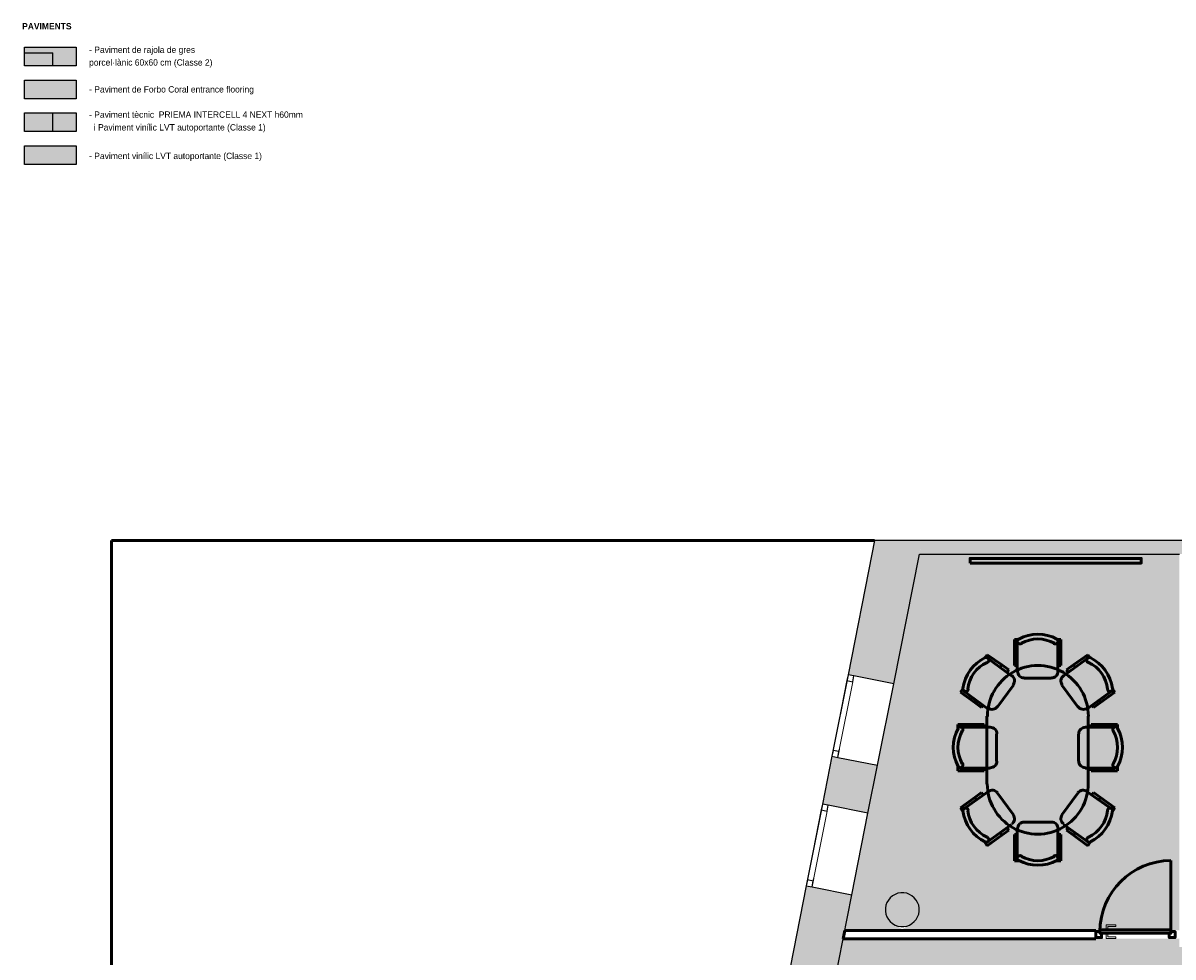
# Model space of a CAD drawing. Header units: metres. Extents: x -1 to 430, y -6 to 34.
# Tile 3 of 13: x 391 to 404, y 23 to 34. Entities that reach past the tile are written whole.
import ezdxf

# ---------------------------------------------------------------- set-up
doc = ezdxf.new("R2010")
doc.units = ezdxf.units.M
doc.linetypes.add('CONTINUA', pattern=[0])
doc.linetypes.add('PUNKT', pattern=[6.35, 0, -6.35])
for name, color, linetype, lineweight in [('3D P4 MURS', 7, 'CONTINUA', 25), ('3D P4 MURS NOUS', 7, 'CONTINUA', 25), ('3D P4 PILAR', 7, 'CONTINUA', 25), ('LEGENDA MATERIAL PAVIMENT NOU', 7, 'CONTINUA', 25), ('P4 ESCALES 2D', 7, 'CONTINUA', 25), ('P4 MOBLES', 7, 'CONTINUA', 25), ('P4 PAVIMENT', 7, 'CONTINUA', 25)]:
    doc.layers.add(name, color=color, linetype=linetype, lineweight=lineweight)
doc.styles.add('Century Gothic', font='txt')
pattern_1 = [(0, (2, 2), (1, 1), [1, -1]), (90, (2, 2), (-1, 1), [1, -1])]

# ---------------------------------------------------------------- blocks, each defined once
blk = doc.blocks.new('_CLOSEDFILLED')
at = {"color": 0, "linetype": 'ByBlock', "lineweight": -2}
blk.add_solid([(-1, 0), (0, 0), (-1, 0)], dxfattribs=at)
blk = doc.blocks.new('OBJETO_COMPLEJO_1')
at = {"layer": 'P4 MOBLES', "color": 202, "linetype": 'CONTINUA', "lineweight": 50, "transparency": 33554687}
for p, q in [((402.435, 27.059), (402.384, 27.059)), ((402.384, 27.059), (402.384, 26.848)), ((402.418, 27.034), (402.418, 26.678)), ((402.884, 27.059), (402.935, 27.059)), ((402.897, 26.678), (402.897, 27.034)), ((402.935, 27.059), (402.935, 26.848)), ((402.033, 26.839), (402.063, 26.877)), ((402.063, 26.877), (402.236, 26.759)), ((402.35, 26.628), (402.067, 26.835)), ((402.384, 26.848), (402.418, 26.848)), ((402.384, 26.848), (402.384, 26.75)), ((402.935, 26.848), (402.897, 26.848)), ((402.935, 26.848), (402.935, 26.75)), ((402.964, 26.628), (403.252, 26.835)), ((403.252, 26.877), (403.083, 26.759)), ((403.282, 26.839), (403.252, 26.877)), ((402.236, 26.759), (402.215, 26.729)), ((402.236, 26.759), (402.317, 26.699)), ((402.317, 26.699), (402.295, 26.67)), ((402.312, 26.695), (402.3, 26.674)), ((402.384, 26.75), (402.418, 26.75)), ((402.935, 26.75), (402.897, 26.75)), ((402.93, 26.75), (402.905, 26.75)), ((403.083, 26.759), (403.002, 26.699)), ((403.002, 26.699), (403.019, 26.67)), ((403.002, 26.695), (403.019, 26.674)), ((403.083, 26.759), (403.104, 26.729)), ((402.499, 26.598), (402.82, 26.598)), ((401.775, 26.475), (401.745, 26.433)), ((401.745, 26.433), (401.914, 26.31)), ((401.787, 26.445), (402.071, 26.238)), ((402.185, 26.259), (402.372, 26.517)), ((403.134, 26.259), (402.947, 26.517)), ((403.532, 26.445), (403.244, 26.238)), ((403.574, 26.433), (403.405, 26.31)), ((403.544, 26.475), (403.574, 26.433)), ((401.914, 26.31), (401.936, 26.34)), ((401.914, 26.31), (401.995, 26.251)), ((401.995, 26.251), (402.016, 26.28)), ((403.32, 26.251), (403.303, 26.28)), ((403.405, 26.31), (403.32, 26.251)), ((403.405, 26.31), (403.383, 26.34)), ((402.058, 26.149), (402.058, 25.349)), ((403.256, 25.349), (403.256, 26.149)), ((401.715, 26.001), (401.715, 26.052)), ((401.715, 26.052), (401.923, 26.052)), ((402.096, 26.018), (401.741, 26.018)), ((401.923, 26.052), (401.923, 26.018)), ((401.923, 26.052), (402.025, 26.052)), ((402.025, 26.052), (402.025, 26.018)), ((402.025, 26.048), (402.025, 26.022)), ((403.222, 26.018), (403.574, 26.018)), ((403.392, 26.052), (403.294, 26.052)), ((403.294, 26.052), (403.294, 26.018)), ((403.294, 26.048), (403.294, 26.022)), ((403.392, 26.052), (403.392, 26.018)), ((403.603, 26.052), (403.392, 26.052)), ((403.603, 26.001), (403.603, 26.052)), ((402.173, 25.616), (402.173, 25.937)), ((403.142, 25.616), (403.142, 25.937)), ((401.715, 25.552), (401.715, 25.501)), ((401.715, 25.501), (401.923, 25.501)), ((401.741, 25.535), (402.096, 25.535)), ((401.923, 25.501), (401.923, 25.535)), ((401.923, 25.501), (402.025, 25.501)), ((402.025, 25.501), (402.025, 25.535)), ((403.574, 25.535), (403.222, 25.535)), ((403.294, 25.501), (403.294, 25.535)), ((403.392, 25.501), (403.294, 25.501)), ((403.392, 25.501), (403.392, 25.535)), ((403.603, 25.501), (403.392, 25.501)), ((403.603, 25.552), (403.603, 25.501)), ((401.745, 25.065), (401.914, 25.188)), ((401.787, 25.053), (402.071, 25.256)), ((401.914, 25.188), (401.995, 25.247)), ((401.914, 25.188), (401.936, 25.159)), ((401.995, 25.247), (402.016, 25.218)), ((402.185, 25.239), (402.372, 24.981)), ((403.134, 25.239), (402.947, 24.981)), ((403.532, 25.053), (403.244, 25.256)), ((403.32, 25.247), (403.303, 25.218)), ((403.405, 25.188), (403.32, 25.247)), ((403.405, 25.188), (403.383, 25.159)), ((403.574, 25.065), (403.405, 25.188)), ((401.775, 25.023), (401.745, 25.065)), ((403.544, 25.023), (403.574, 25.065)), ((402.35, 24.867), (402.067, 24.663)), ((402.236, 24.74), (402.317, 24.799)), ((402.317, 24.799), (402.295, 24.828)), ((402.312, 24.803), (402.3, 24.824)), ((402.418, 24.464), (402.418, 24.816)), ((402.499, 24.896), (402.82, 24.896)), ((402.897, 24.816), (402.897, 24.464)), ((402.964, 24.867), (403.252, 24.663)), ((403.002, 24.799), (403.019, 24.828)), ((403.002, 24.803), (403.019, 24.824)), ((403.083, 24.74), (403.002, 24.799)), ((402.033, 24.659), (402.063, 24.617)), ((402.063, 24.617), (402.236, 24.74)), ((402.236, 24.74), (402.215, 24.769)), ((402.384, 24.646), (402.384, 24.748)), ((402.384, 24.748), (402.418, 24.748)), ((402.384, 24.646), (402.418, 24.646)), ((402.384, 24.439), (402.384, 24.646)), ((402.935, 24.748), (402.897, 24.748)), ((402.935, 24.646), (402.897, 24.646)), ((402.93, 24.748), (402.905, 24.748)), ((402.935, 24.646), (402.935, 24.748)), ((402.935, 24.439), (402.935, 24.646)), ((403.083, 24.74), (403.104, 24.769)), ((403.252, 24.617), (403.083, 24.74)), ((403.282, 24.659), (403.252, 24.617)), ((402.435, 24.439), (402.384, 24.439)), ((402.884, 24.439), (402.935, 24.439))]:
    blk.add_line(p, q, dxfattribs=at)
for points in [[(402.435, 27.064), (402.431, 27.061), (402.428, 27.059), (402.425, 27.056), (402.423, 27.052), (402.421, 27.048), (402.419, 27.044), (402.418, 27.04), (402.418, 27.036), (402.418, 27.032), (402.419, 27.027), (402.421, 27.024), (402.423, 27.02), (402.425, 27.016), (402.428, 27.013), (402.431, 27.01), (402.435, 27.008), (402.439, 27.006), (402.443, 27.005), (402.447, 27.004), (402.451, 27.004), (402.455, 27.005), (402.459, 27.006), (402.463, 27.007), (402.467, 27.009)], [(402.852, 27.009), (402.856, 27.007), (402.86, 27.006), (402.864, 27.005), (402.868, 27.004), (402.872, 27.004), (402.876, 27.005), (402.88, 27.006), (402.884, 27.008), (402.888, 27.01), (402.891, 27.013), (402.894, 27.016), (402.896, 27.019), (402.898, 27.023), (402.899, 27.027), (402.9, 27.031), (402.901, 27.035), (402.901, 27.04), (402.9, 27.044), (402.899, 27.048), (402.897, 27.051), (402.895, 27.055), (402.892, 27.058), (402.889, 27.061), (402.885, 27.063)], [(402.06, 26.783), (402.064, 26.785), (402.067, 26.787), (402.071, 26.79), (402.073, 26.793), (402.076, 26.796), (402.078, 26.8), (402.079, 26.804), (402.08, 26.808), (402.08, 26.813), (402.08, 26.817), (402.079, 26.821), (402.078, 26.825), (402.076, 26.829), (402.073, 26.832), (402.071, 26.835), (402.067, 26.838), (402.064, 26.84), (402.06, 26.842), (402.056, 26.843), (402.052, 26.844), (402.048, 26.844), (402.044, 26.844), (402.04, 26.843), (402.036, 26.842)], [(403.285, 26.842), (403.281, 26.843), (403.276, 26.844), (403.272, 26.844), (403.268, 26.844), (403.264, 26.843), (403.26, 26.842), (403.256, 26.84), (403.253, 26.838), (403.249, 26.835), (403.247, 26.832), (403.244, 26.829), (403.243, 26.825), (403.241, 26.821), (403.24, 26.817), (403.24, 26.813), (403.24, 26.808), (403.241, 26.804), (403.243, 26.8), (403.244, 26.796), (403.247, 26.793), (403.25, 26.79), (403.253, 26.787), (403.256, 26.785), (403.26, 26.783)], [(402.37, 26.521), (402.378, 26.535), (402.383, 26.55), (402.385, 26.565), (402.384, 26.58), (402.38, 26.594), (402.373, 26.608), (402.364, 26.62), (402.352, 26.631)], [(402.422, 26.68), (402.424, 26.665), (402.429, 26.65), (402.436, 26.637), (402.445, 26.625), (402.457, 26.615), (402.47, 26.608), (402.485, 26.604), (402.501, 26.602)], [(402.822, 26.602), (402.838, 26.604), (402.853, 26.608), (402.866, 26.615), (402.878, 26.625), (402.887, 26.637), (402.895, 26.65), (402.899, 26.665), (402.901, 26.68)], [(402.968, 26.631), (402.956, 26.62), (402.947, 26.608), (402.94, 26.594), (402.936, 26.58), (402.935, 26.565), (402.937, 26.55), (402.942, 26.535), (402.95, 26.521)], [(401.776, 26.478), (401.775, 26.473), (401.776, 26.469), (401.777, 26.465), (401.778, 26.461), (401.78, 26.457), (401.782, 26.454), (401.785, 26.451), (401.789, 26.448), (401.792, 26.446), (401.796, 26.444), (401.8, 26.443), (401.804, 26.442), (401.809, 26.442), (401.813, 26.443), (401.817, 26.444), (401.821, 26.445), (401.825, 26.447), (401.828, 26.45), (401.831, 26.453), (401.833, 26.456), (401.836, 26.46), (401.837, 26.464), (401.838, 26.468), (401.839, 26.472)], [(403.486, 26.472), (403.486, 26.468), (403.487, 26.464), (403.489, 26.46), (403.491, 26.456), (403.493, 26.453), (403.496, 26.45), (403.5, 26.447), (403.504, 26.445), (403.508, 26.444), (403.512, 26.443), (403.516, 26.442), (403.52, 26.442), (403.524, 26.443), (403.528, 26.444), (403.532, 26.446), (403.536, 26.448), (403.539, 26.451), (403.542, 26.454), (403.544, 26.457), (403.546, 26.461), (403.548, 26.465), (403.549, 26.469), (403.549, 26.473), (403.549, 26.478)], [(402.075, 26.245), (402.088, 26.237), (402.103, 26.232), (402.118, 26.23), (402.133, 26.231), (402.148, 26.235), (402.161, 26.242), (402.173, 26.251), (402.184, 26.263)], [(403.136, 26.263), (403.147, 26.251), (403.159, 26.242), (403.173, 26.235), (403.187, 26.231), (403.202, 26.23), (403.217, 26.232), (403.232, 26.237), (403.245, 26.245)], [(401.77, 25.974), (401.772, 25.978), (401.774, 25.982), (401.775, 25.986), (401.775, 25.99), (401.775, 25.994), (401.775, 25.998), (401.773, 26.002), (401.772, 26.006), (401.769, 26.01), (401.767, 26.013), (401.764, 26.016), (401.76, 26.018), (401.757, 26.02), (401.753, 26.022), (401.748, 26.023), (401.744, 26.023), (401.74, 26.023), (401.736, 26.022), (401.732, 26.021), (401.728, 26.019), (401.725, 26.017), (401.721, 26.014), (401.719, 26.011), (401.716, 26.007)], [(402.177, 25.94), (402.176, 25.956), (402.171, 25.971), (402.164, 25.984), (402.155, 25.996), (402.143, 26.005), (402.13, 26.013), (402.115, 26.017), (402.099, 26.019)], [(403.225, 26.019), (403.209, 26.017), (403.195, 26.013), (403.181, 26.005), (403.17, 25.996), (403.16, 25.984), (403.153, 25.971), (403.148, 25.956), (403.147, 25.94)], [(403.608, 26.007), (403.606, 26.011), (403.603, 26.014), (403.6, 26.017), (403.596, 26.019), (403.593, 26.021), (403.589, 26.022), (403.584, 26.023), (403.58, 26.023), (403.576, 26.023), (403.572, 26.022), (403.568, 26.02), (403.564, 26.018), (403.561, 26.016), (403.558, 26.013), (403.555, 26.01), (403.553, 26.006), (403.551, 26.002), (403.55, 25.998), (403.549, 25.994), (403.549, 25.99), (403.55, 25.986), (403.551, 25.982), (403.552, 25.978), (403.554, 25.974)], [(402.099, 25.54), (402.115, 25.542), (402.13, 25.547), (402.143, 25.554), (402.155, 25.563), (402.164, 25.575), (402.171, 25.588), (402.176, 25.603), (402.177, 25.619)], [(403.147, 25.619), (403.148, 25.603), (403.153, 25.588), (403.16, 25.575), (403.17, 25.563), (403.181, 25.554), (403.195, 25.547), (403.209, 25.542), (403.225, 25.54)], [(401.716, 25.557), (401.718, 25.553), (401.721, 25.55), (401.724, 25.547), (401.727, 25.545), (401.731, 25.543), (401.735, 25.542), (401.739, 25.541), (401.744, 25.54), (401.748, 25.541), (401.752, 25.542), (401.756, 25.543), (401.76, 25.545), (401.763, 25.547), (401.766, 25.55), (401.769, 25.553), (401.771, 25.557), (401.773, 25.561), (401.774, 25.565), (401.775, 25.569), (401.775, 25.573), (401.775, 25.577), (401.774, 25.582), (401.772, 25.586), (401.77, 25.589)], [(403.554, 25.589), (403.552, 25.586), (403.55, 25.582), (403.55, 25.577), (403.549, 25.573), (403.549, 25.569), (403.55, 25.565), (403.551, 25.561), (403.553, 25.557), (403.555, 25.553), (403.558, 25.55), (403.561, 25.547), (403.565, 25.545), (403.568, 25.543), (403.572, 25.542), (403.576, 25.541), (403.581, 25.54), (403.585, 25.541), (403.589, 25.542), (403.593, 25.543), (403.597, 25.545), (403.6, 25.547), (403.604, 25.55), (403.606, 25.553), (403.609, 25.557)], [(402.184, 25.241), (402.173, 25.253), (402.161, 25.262), (402.148, 25.269), (402.133, 25.273), (402.118, 25.274), (402.103, 25.272), (402.088, 25.267), (402.075, 25.259)], [(403.245, 25.259), (403.232, 25.267), (403.217, 25.272), (403.202, 25.274), (403.187, 25.273), (403.173, 25.269), (403.159, 25.262), (403.147, 25.253), (403.136, 25.241)], [(401.839, 25.032), (401.838, 25.036), (401.837, 25.04), (401.836, 25.044), (401.833, 25.048), (401.831, 25.051), (401.828, 25.054), (401.825, 25.057), (401.821, 25.059), (401.817, 25.06), (401.813, 25.062), (401.809, 25.062), (401.804, 25.062), (401.8, 25.061), (401.796, 25.06), (401.792, 25.058), (401.789, 25.056), (401.785, 25.053), (401.782, 25.05), (401.78, 25.047), (401.778, 25.043), (401.777, 25.039), (401.776, 25.035), (401.775, 25.031), (401.776, 25.027)], [(403.549, 25.027), (403.549, 25.031), (403.549, 25.035), (403.548, 25.039), (403.546, 25.043), (403.544, 25.047), (403.542, 25.05), (403.539, 25.053), (403.536, 25.056), (403.532, 25.058), (403.528, 25.06), (403.524, 25.061), (403.52, 25.062), (403.516, 25.062), (403.512, 25.062), (403.508, 25.06), (403.504, 25.059), (403.5, 25.057), (403.496, 25.054), (403.493, 25.051), (403.491, 25.048), (403.489, 25.044), (403.487, 25.04), (403.486, 25.036), (403.486, 25.032)], [(402.352, 24.874), (402.364, 24.884), (402.373, 24.896), (402.38, 24.91), (402.384, 24.924), (402.385, 24.939), (402.383, 24.954), (402.378, 24.969), (402.37, 24.983)], [(402.95, 24.983), (402.942, 24.969), (402.937, 24.954), (402.935, 24.939), (402.936, 24.924), (402.94, 24.91), (402.947, 24.896), (402.956, 24.884), (402.968, 24.874)], [(402.501, 24.897), (402.486, 24.895), (402.471, 24.891), (402.458, 24.884), (402.446, 24.874), (402.436, 24.862), (402.429, 24.849), (402.425, 24.834), (402.423, 24.819)], [(402.901, 24.819), (402.9, 24.834), (402.895, 24.849), (402.888, 24.862), (402.878, 24.874), (402.867, 24.884), (402.854, 24.891), (402.839, 24.895), (402.823, 24.897)], [(402.036, 24.658), (402.04, 24.657), (402.044, 24.656), (402.048, 24.656), (402.052, 24.656), (402.056, 24.657), (402.06, 24.658), (402.064, 24.66), (402.067, 24.662), (402.071, 24.665), (402.073, 24.668), (402.076, 24.671), (402.078, 24.675), (402.079, 24.679), (402.08, 24.683), (402.08, 24.687), (402.08, 24.692), (402.079, 24.696), (402.078, 24.7), (402.076, 24.703), (402.073, 24.707), (402.071, 24.71), (402.067, 24.713), (402.064, 24.715), (402.06, 24.717)], [(403.26, 24.717), (403.256, 24.715), (403.253, 24.713), (403.25, 24.71), (403.247, 24.707), (403.244, 24.703), (403.243, 24.7), (403.241, 24.696), (403.24, 24.692), (403.24, 24.687), (403.24, 24.683), (403.241, 24.679), (403.243, 24.675), (403.244, 24.671), (403.247, 24.668), (403.249, 24.665), (403.253, 24.662), (403.256, 24.66), (403.26, 24.658), (403.264, 24.657), (403.268, 24.656), (403.272, 24.656), (403.276, 24.656), (403.281, 24.657), (403.285, 24.658)], [(402.468, 24.494), (402.464, 24.496), (402.46, 24.498), (402.456, 24.499), (402.452, 24.499), (402.447, 24.499), (402.443, 24.498), (402.439, 24.497), (402.435, 24.495), (402.432, 24.493), (402.428, 24.49), (402.426, 24.487), (402.423, 24.483), (402.421, 24.48), (402.42, 24.476), (402.419, 24.472), (402.419, 24.467), (402.419, 24.463), (402.42, 24.459), (402.421, 24.455), (402.423, 24.451), (402.426, 24.448), (402.428, 24.445), (402.432, 24.442), (402.435, 24.439)], [(402.886, 24.44), (402.889, 24.442), (402.892, 24.445), (402.895, 24.448), (402.897, 24.452), (402.899, 24.456), (402.9, 24.46), (402.901, 24.464), (402.901, 24.468), (402.901, 24.472), (402.9, 24.476), (402.899, 24.48), (402.897, 24.484), (402.894, 24.487), (402.891, 24.49), (402.888, 24.493), (402.885, 24.495), (402.881, 24.497), (402.877, 24.498), (402.872, 24.499), (402.868, 24.499), (402.864, 24.499), (402.86, 24.498), (402.856, 24.496), (402.852, 24.494)]]:
    blk.add_lwpolyline(points, dxfattribs=at)
for centre, radius, start, end in [((402.662, 26.643), 0.476, 61.7023, 118.3113), ((402.662, 26.668), 0.396, 60.4539, 119.5628), ((402.247, 26.415), 0.476, 116.0323, 172.6407), ((403.073, 26.415), 0.476, 7.3672, 63.9757), ((402.226, 26.427), 0.396, 114.7831, 173.8916), ((402.663, 26.152), 0.597, 359.9253, 180.436), ((403.094, 26.427), 0.396, 6.118, 65.2272), ((402.137, 25.78), 0.476, 151.7024, 208.3107), ((403.187, 25.78), 0.476, 331.7029, 28.3112), ((402.112, 25.78), 0.396, 150.4535, 209.5624), ((403.209, 25.78), 0.396, 330.4534, 29.5621), ((402.66, 25.35), 0.597, 179.9253, 0.4359), ((402.247, 25.089), 0.476, 187.3729, 243.9815), ((402.226, 25.077), 0.396, 186.1239, 245.2332), ((403.094, 25.077), 0.396, 294.7891, 353.8978), ((403.073, 25.089), 0.476, 296.0381, 352.6464), ((402.662, 24.861), 0.476, 241.703, 298.3108), ((402.662, 24.835), 0.396, 240.4539, 299.5628)]:
    blk.add_arc(centre, radius, start, end, dxfattribs=at)

msp = doc.modelspace()

# ---------------------------------------------------------------- hatches: boundary and pattern name
at = {"layer": '3D P4 MURS', "linetype": 'CONTINUA', "lineweight": 18, "true_color": 0xa0a0a0, "transparency": 33554687}
for points in [[(400.698, 28.068), (400.415, 26.64), (400.955, 26.533), (401.29, 28.228), (400.73, 28.228)], [(426.846, 28.228), (401.29, 28.228), (401.259, 28.068), (426.813, 28.068)], [(400.224, 25.675), (400.112, 25.108), (400.651, 25.001), (400.763, 25.568)], [(399.606, 22.556), (400.145, 22.449), (400.46, 24.037), (399.92, 24.143)]]:
    msp.add_hatch(color=253, dxfattribs=at).paths.add_polyline_path(points)
at = {"layer": '3D P4 PILAR', "linetype": 'CONTINUA', "lineweight": 18, "transparency": 33554687}
msp.add_hatch(color=9, dxfattribs=at).paths.add_polyline_path([(401.074, 24.059), (401.04, 24.059), (401.005, 24.053), (400.972, 24.041), (400.942, 24.024), (400.915, 24.001), (400.893, 23.974), (400.875, 23.944), (400.863, 23.911), (400.857, 23.877), (400.857, 23.842), (400.863, 23.808), (400.875, 23.775), (400.893, 23.744), (400.915, 23.718), (400.942, 23.695), (400.972, 23.678), (401.005, 23.666), (401.04, 23.66), (401.074, 23.66), (401.109, 23.666), (401.142, 23.678), (401.172, 23.695), (401.199, 23.718), (401.221, 23.744), (401.239, 23.775), (401.251, 23.808), (401.257, 23.842), (401.257, 23.877), (401.251, 23.911), (401.239, 23.944), (401.221, 23.974), (401.199, 24.001), (401.172, 24.024), (401.142, 24.041), (401.109, 24.053)])
at = {"layer": 'LEGENDA MATERIAL PAVIMENT NOU', "linetype": 'CONTINUA', "lineweight": 25, "transparency": 33554687}
h = msp.add_hatch(dxfattribs=at)
h.set_pattern_fill('TRAMA', style=0, pattern_type=2)
h.set_pattern_definition(pattern_1)
h.paths.add_polyline_path([(391.277, 33.846), (391.277, 34.067), (390.665, 34.067), (390.665, 33.846)], flags=0)
at = {"layer": 'LEGENDA MATERIAL PAVIMENT NOU', "linetype": 'CONTINUA', "lineweight": 25, "transparency": 33554559}
h = msp.add_hatch(color=7, dxfattribs=at)
h.set_gradient(color1=(255, 173, 141), color2=(255, 173, 141), one_color=1, name='INVSPHERICAL')
h.paths.add_polyline_path([(391.277, 33.846), (391.277, 34.067), (390.665, 34.067), (390.665, 33.846)], flags=0)
h = msp.add_hatch(color=7, dxfattribs=at)
h.set_gradient(color1=(155, 113, 67), color2=(155, 113, 67), one_color=1, name='INVSPHERICAL')
h.paths.add_polyline_path([(391.277, 33.457), (391.277, 33.678), (390.665, 33.678), (390.665, 33.457)], flags=0)
at = {"layer": 'LEGENDA MATERIAL PAVIMENT NOU', "linetype": 'CONTINUA', "lineweight": 25, "transparency": 33554687}
h = msp.add_hatch(dxfattribs=at)
h.set_pattern_fill('TRAMA', style=0, pattern_type=2)
h.set_pattern_definition(pattern_1)
h.paths.add_polyline_path([(391.277, 33.069), (391.277, 33.29), (390.665, 33.29), (390.665, 33.069)], flags=0)
at = {"layer": 'LEGENDA MATERIAL PAVIMENT NOU', "linetype": 'CONTINUA', "lineweight": 25, "transparency": 33554559}
h = msp.add_hatch(color=7, dxfattribs=at)
h.set_gradient(color1=(168, 209, 255), color2=(168, 209, 255), one_color=1, name='INVSPHERICAL')
h.paths.add_polyline_path([(391.277, 33.069), (391.277, 33.29), (390.665, 33.29), (390.665, 33.069)], flags=0)
h = msp.add_hatch(color=7, dxfattribs=at)
h.set_gradient(color1=(168, 209, 255), color2=(168, 209, 255), one_color=1, name='INVSPHERICAL')
h.paths.add_polyline_path([(391.277, 32.68), (391.277, 32.901), (390.665, 32.901), (390.665, 32.68)], flags=0)
at = {"layer": 'P4 PAVIMENT', "linetype": 'CONTINUA', "lineweight": 25, "true_color": 0xa8d1ff, "transparency": 33554687}
h = msp.add_hatch(color=141, dxfattribs=at)
h.paths.add_polyline_path([(407.507, 23.25), (407.507, 23.419), (404.337, 23.419), (404.337, 23.515), (400.357, 23.515), (398.295, 13.111), (406.049, 13.111), (406.049, 13.565), (406.081, 13.763), (406.874, 13.763), (406.874, 13.808), (406.874, 13.763), (407.362, 13.763), (407.362, 13.111), (423.713, 13.111), (426.239, 25.295), (421.277, 25.295), (421.277, 25.189), (421.157, 25.189), (421.157, 24.109), (421.077, 24.109), (421.156, 24.014), (421.174, 23.984), (421.186, 23.951), (421.192, 23.917), (421.192, 23.882), (421.186, 23.848), (421.174, 23.815), (421.156, 23.784), (421.134, 23.758), (421.107, 23.735), (421.077, 23.718), (421.044, 23.706), (421.009, 23.7), (420.975, 23.7), (420.94, 23.706), (420.907, 23.718), (420.877, 23.735), (420.85, 23.758), (420.828, 23.784), (420.81, 23.815), (420.798, 23.848), (420.717, 23.848), (420.717, 23.692), (420.617, 23.692), (420.617, 23.869), (417.447, 23.869), (417.447, 23.489), (417.017, 23.489), (417.017, 22.069), (416.968, 22.069), (416.968, 22.025), (416.967, 22.069), (415.647, 22.069), (414.175, 21.5), (414.171, 21.512), (414.173, 21.499), (413.404, 21.319), (412.616, 21.259), (411.203, 20.819), (410.386, 20.749), (409.697, 21.21), (409.697, 22.11), (409.591, 22.11), (409.554, 22.145), (409.349, 22.317), (409.135, 22.479), (408.913, 22.629), (408.683, 22.767), (408.446, 22.893), (408.203, 23.006), (407.955, 23.107), (407.701, 23.194)])
h.paths.add_polyline_path([(424.874, 28.068), (424.874, 25.395), (426.259, 25.395), (426.813, 28.068)])
h.paths.add_polyline_path([(424.774, 25.395), (424.774, 28.068), (423.077, 28.068), (423.077, 25.395)])
h.paths.add_polyline_path([(401.172, 23.695), (401.057, 23.629), (400.942, 23.695), (400.915, 23.718), (400.893, 23.744), (400.875, 23.775), (400.863, 23.808), (400.857, 23.842), (400.857, 23.877), (400.863, 23.911), (400.875, 23.944), (400.893, 23.974), (400.915, 24.001), (400.942, 24.024), (400.972, 24.041), (401.005, 24.053), (401.04, 24.059), (401.074, 24.059), (401.109, 24.053), (401.142, 24.041), (401.172, 24.024), (401.199, 24.001), (401.221, 23.974), (401.239, 23.944), (401.251, 23.911), (401.257, 23.877), (401.257, 23.842), (401.251, 23.808), (401.239, 23.775), (401.221, 23.744), (401.199, 23.718)], flags=16)
h.paths.add_polyline_path([(401.032, 23.615), (401.057, 23.629), (401.082, 23.615), (404.337, 23.615), (404.337, 28.068), (401.259, 28.068), (400.376, 23.615)])
h.paths.add_polyline_path([(421.277, 28.068), (421.277, 25.395), (422.977, 25.395), (422.977, 28.068)])
h.paths.add_polyline_path([(416.189, 17.993), (416.222, 17.981), (416.252, 17.964), (416.279, 17.941), (416.301, 17.914), (416.319, 17.884), (416.331, 17.851), (416.337, 17.817), (416.337, 17.782), (416.331, 17.748), (416.319, 17.715), (416.301, 17.684), (416.279, 17.658), (416.252, 17.635), (416.222, 17.618), (416.189, 17.606), (416.154, 17.6), (416.12, 17.6), (416.085, 17.606), (416.052, 17.618), (416.022, 17.635), (415.995, 17.658), (415.973, 17.684), (415.955, 17.715), (415.943, 17.748), (415.937, 17.782), (415.937, 17.817), (415.943, 17.851), (415.955, 17.884), (415.973, 17.914), (415.995, 17.941), (416.022, 17.964), (416.052, 17.981), (416.085, 17.993), (416.12, 17.999), (416.154, 17.999)], flags=16)
h.paths.add_polyline_path([(420.798, 17.851), (420.81, 17.884), (420.828, 17.914), (420.85, 17.941), (420.877, 17.964), (420.907, 17.981), (420.94, 17.993), (420.975, 17.999), (421.009, 17.999), (421.044, 17.993), (421.077, 17.981), (421.107, 17.964), (421.134, 17.941), (421.156, 17.914), (421.174, 17.884), (421.186, 17.851), (421.192, 17.817), (421.192, 17.782), (421.186, 17.748), (421.174, 17.715), (421.156, 17.684), (421.134, 17.658), (421.107, 17.635), (421.077, 17.618), (421.044, 17.606), (421.009, 17.6), (420.975, 17.6), (420.94, 17.606), (420.907, 17.618), (420.877, 17.635), (420.85, 17.658), (420.828, 17.684), (420.81, 17.715), (420.798, 17.748), (420.792, 17.782), (420.792, 17.817)], flags=16)
h.paths.add_polyline_path([(421.077, 14.388), (421.044, 14.376), (421.009, 14.37), (420.975, 14.37), (420.94, 14.376), (420.907, 14.388), (420.877, 14.405), (420.85, 14.428), (420.828, 14.454), (420.81, 14.485), (420.798, 14.518), (420.792, 14.552), (420.792, 14.587), (420.798, 14.621), (420.81, 14.654), (420.828, 14.684), (420.85, 14.711), (420.877, 14.734), (420.907, 14.751), (420.94, 14.763), (420.975, 14.769), (421.009, 14.769), (421.044, 14.763), (421.077, 14.751), (421.107, 14.734), (421.134, 14.711), (421.156, 14.684), (421.174, 14.654), (421.186, 14.621), (421.192, 14.587), (421.192, 14.552), (421.186, 14.518), (421.174, 14.485), (421.156, 14.454), (421.134, 14.428), (421.107, 14.405)], flags=16)
h.paths.add_polyline_path([(416.331, 13.598), (416.319, 13.565), (416.301, 13.534), (416.279, 13.508), (416.252, 13.485), (416.222, 13.468), (416.189, 13.456), (416.154, 13.45), (416.12, 13.45), (416.085, 13.456), (416.052, 13.468), (416.022, 13.485), (415.995, 13.508), (415.973, 13.534), (415.955, 13.565), (415.943, 13.598), (415.937, 13.632), (415.937, 13.667), (415.943, 13.701), (415.955, 13.734), (415.973, 13.764), (415.995, 13.791), (416.022, 13.814), (416.052, 13.831), (416.085, 13.843), (416.12, 13.849), (416.154, 13.849), (416.189, 13.843), (416.222, 13.831), (416.252, 13.814), (416.279, 13.791), (416.301, 13.764), (416.319, 13.734), (416.331, 13.701), (416.337, 13.667), (416.337, 13.632)], flags=16)
h.paths.add_polyline_path([(401.169, 17.715), (401.151, 17.684), (401.129, 17.658), (401.102, 17.635), (401.072, 17.618), (401.039, 17.606), (401.004, 17.6), (400.97, 17.6), (400.935, 17.606), (400.902, 17.618), (400.872, 17.635), (400.845, 17.658), (400.823, 17.684), (400.805, 17.715), (400.793, 17.748), (400.787, 17.782), (400.787, 17.817), (400.793, 17.851), (400.805, 17.884), (400.823, 17.914), (400.845, 17.941), (400.872, 17.964), (400.902, 17.981), (400.935, 17.993), (400.97, 17.999), (401.004, 17.999), (401.039, 17.993), (401.072, 17.981), (401.102, 17.964), (401.129, 17.941), (401.151, 17.914), (401.169, 17.884), (401.181, 17.851), (401.187, 17.817), (401.187, 17.782), (401.181, 17.748)], flags=16)
h.paths.add_polyline_path([(405.82, 13.849), (405.854, 13.849), (405.889, 13.843), (405.922, 13.831), (405.952, 13.814), (405.979, 13.791), (406.049, 13.707), (406.049, 13.567), (405.952, 13.485), (405.922, 13.468), (405.889, 13.456), (405.854, 13.45), (405.82, 13.45), (405.785, 13.456), (405.752, 13.468), (405.722, 13.485), (405.695, 13.508), (405.673, 13.534), (405.655, 13.565), (405.643, 13.598), (405.637, 13.632), (405.637, 13.667), (405.643, 13.701), (405.655, 13.734), (405.673, 13.764), (405.695, 13.791), (405.722, 13.814), (405.752, 13.831), (405.785, 13.843)], flags=16)
h.paths.add_polyline_path([(401.151, 13.534), (401.129, 13.508), (401.102, 13.485), (401.072, 13.468), (401.039, 13.456), (401.004, 13.45), (400.97, 13.45), (400.935, 13.456), (400.902, 13.468), (400.872, 13.485), (400.845, 13.508), (400.823, 13.534), (400.805, 13.565), (400.793, 13.598), (400.787, 13.632), (400.787, 13.667), (400.793, 13.701), (400.805, 13.734), (400.823, 13.764), (400.845, 13.791), (400.872, 13.814), (400.902, 13.831), (400.935, 13.843), (400.97, 13.849), (401.004, 13.849), (401.039, 13.843), (401.072, 13.831), (401.102, 13.814), (401.129, 13.791), (401.151, 13.764), (401.169, 13.734), (401.181, 13.701), (401.187, 13.667), (401.187, 13.632), (401.181, 13.598), (401.169, 13.565)], flags=16)
h.paths.add_polyline_path([(406.031, 17.851), (406.037, 17.817), (406.037, 17.782), (406.031, 17.748), (406.019, 17.715), (406.001, 17.684), (405.979, 17.658), (405.952, 17.635), (405.922, 17.618), (405.889, 17.606), (405.854, 17.6), (405.82, 17.6), (405.785, 17.606), (405.752, 17.618), (405.722, 17.635), (405.695, 17.658), (405.673, 17.684), (405.655, 17.715), (405.643, 17.748), (405.637, 17.782), (405.637, 17.817), (405.643, 17.851), (405.655, 17.884), (405.673, 17.914), (405.695, 17.941), (405.722, 17.964), (405.752, 17.981), (405.785, 17.993), (405.82, 17.999), (405.854, 17.999), (405.889, 17.993), (405.922, 17.981), (405.952, 17.964), (405.979, 17.941), (406.001, 17.914), (406.019, 17.884)], flags=16)
h.paths.add_polyline_path([(410.915, 13.734), (410.927, 13.701), (410.933, 13.667), (410.933, 13.632), (410.927, 13.598), (410.915, 13.565), (410.898, 13.534), (410.876, 13.508), (410.849, 13.485), (410.818, 13.468), (410.786, 13.456), (410.751, 13.45), (410.716, 13.45), (410.682, 13.456), (410.649, 13.468), (410.619, 13.485), (410.592, 13.508), (410.569, 13.534), (410.552, 13.565), (410.54, 13.598), (410.534, 13.632), (410.534, 13.667), (410.54, 13.701), (410.552, 13.734), (410.569, 13.764), (410.592, 13.791), (410.619, 13.814), (410.649, 13.831), (410.682, 13.843), (410.716, 13.849), (410.751, 13.849), (410.786, 13.843), (410.818, 13.831), (410.849, 13.814), (410.876, 13.791), (410.898, 13.764)], flags=16)
h.paths.add_polyline_path([(410.786, 17.993), (410.818, 17.981), (410.849, 17.964), (410.876, 17.941), (410.898, 17.914), (410.915, 17.884), (410.927, 17.851), (410.933, 17.817), (410.933, 17.782), (410.927, 17.748), (410.915, 17.715), (410.898, 17.684), (410.876, 17.658), (410.849, 17.635), (410.818, 17.618), (410.786, 17.606), (410.751, 17.6), (410.716, 17.6), (410.682, 17.606), (410.649, 17.618), (410.619, 17.635), (410.592, 17.658), (410.569, 17.684), (410.552, 17.715), (410.54, 17.748), (410.534, 17.782), (410.534, 17.817), (410.54, 17.851), (410.552, 17.884), (410.569, 17.914), (410.592, 17.941), (410.619, 17.964), (410.649, 17.981), (410.682, 17.993), (410.716, 17.999), (410.751, 17.999)], flags=16)

# ---------------------------------------------------------------- linework, layer by layer
at = {"layer": '3D P4 MURS', "color": 7, "linetype": 'CONTINUA', "lineweight": 25, "transparency": 33554687}
for p, q in [((400.73, 28.228), (400.698, 28.068)), ((401.29, 28.228), (400.73, 28.228)), ((426.846, 28.228), (401.29, 28.228)), ((400.698, 28.068), (400.415, 26.64)), ((400.955, 26.533), (401.259, 28.068)), ((401.259, 28.068), (404.337, 28.068)), ((400.415, 26.64), (400.224, 25.675)), ((400.484, 26.626), (400.415, 26.64)), ((400.955, 26.533), (400.484, 26.626)), ((400.763, 25.568), (400.955, 26.533)), ((400.224, 25.675), (400.112, 25.108)), ((400.224, 25.675), (400.293, 25.662)), ((400.293, 25.662), (400.763, 25.568)), ((400.651, 25.001), (400.763, 25.568)), ((400.112, 25.108), (399.92, 24.143)), ((400.18, 25.095), (400.112, 25.108)), ((400.651, 25.001), (400.18, 25.095)), ((400.46, 24.037), (400.651, 25.001)), ((399.92, 24.143), (399.606, 22.556)), ((399.92, 24.143), (399.989, 24.13)), ((399.989, 24.13), (400.46, 24.037)), ((400.145, 22.449), (400.46, 24.037))]:
    msp.add_line(p, q, dxfattribs=at)
at = {"layer": '3D P4 MURS', "color": 7, "linetype": 'PUNKT', "lineweight": 25, "transparency": 33554687}
for p, q in [((400.415, 26.64), (400.224, 25.675)), ((400.293, 25.662), (400.484, 26.626)), ((400.484, 26.626), (400.415, 26.64)), ((400.224, 25.675), (400.293, 25.662)), ((400.112, 25.108), (399.92, 24.143)), ((399.989, 24.13), (400.18, 25.095)), ((400.18, 25.095), (400.112, 25.108)), ((399.92, 24.143), (399.989, 24.13))]:
    msp.add_line(p, q, dxfattribs=at)
at = {"layer": '3D P4 MURS', "color": 40, "linetype": 'CONTINUA', "lineweight": 18, "transparency": 33554687}
for points in [[(400.401, 26.571), (400.238, 25.744), (400.306, 25.73), (400.47, 26.558), (400.401, 26.571)], [(400.098, 25.04), (399.934, 24.212), (400.003, 24.198), (400.167, 25.026), (400.098, 25.04)]]:
    msp.add_lwpolyline(points, close=True, dxfattribs=at)
at = {"layer": '3D P4 MURS', "color": 7, "linetype": 'CONTINUA', "lineweight": 25, "transparency": 33554687}
for points in [[(400.415, 26.64), (400.401, 26.571), (400.47, 26.558), (400.484, 26.626), (400.415, 26.64)], [(400.238, 25.744), (400.224, 25.675), (400.293, 25.662), (400.306, 25.73), (400.238, 25.744)], [(400.112, 25.108), (400.098, 25.04), (400.167, 25.026), (400.18, 25.095), (400.112, 25.108)], [(399.934, 24.212), (399.92, 24.143), (399.989, 24.13), (400.003, 24.198), (399.934, 24.212)]]:
    msp.add_lwpolyline(points, close=True, dxfattribs=at)
at = {"layer": '3D P4 MURS NOUS', "color": 4, "linetype": 'CONTINUA', "lineweight": 50, "transparency": 33554687}
for p, q in [((404.237, 23.62), (404.237, 24.44)), ((400.376, 23.615), (400.357, 23.515)), ((403.347, 23.615), (400.376, 23.615)), ((403.347, 23.615), (403.347, 23.515)), ((400.357, 23.515), (403.347, 23.515))]:
    msp.add_line(p, q, dxfattribs=at)
for points in [[(403.417, 23.58), (403.397, 23.58), (403.397, 23.6), (403.347, 23.6), (403.347, 23.53), (403.417, 23.53), (403.417, 23.58)], [(403.397, 23.58), (404.237, 23.58), (404.237, 23.6), (404.237, 23.62), (403.397, 23.62), (403.397, 23.6), (403.397, 23.58)], [(404.237, 23.6), (404.237, 23.58), (404.217, 23.58), (404.217, 23.53), (404.287, 23.53), (404.287, 23.6), (404.237, 23.6)]]:
    msp.add_lwpolyline(points, close=True, dxfattribs=at)
at = {"layer": '3D P4 MURS NOUS', "color": 40, "linetype": 'CONTINUA', "lineweight": 18, "transparency": 33554687}
for points in [[(403.457, 23.62), (403.507, 23.62), (403.507, 23.63), (403.457, 23.63), (403.457, 23.62)], [(403.457, 23.57), (403.507, 23.57), (403.507, 23.58), (403.457, 23.58), (403.457, 23.57)], [(403.472, 23.63), (403.492, 23.63), (403.492, 23.66), (403.587, 23.66), (403.587, 23.68), (403.472, 23.68), (403.472, 23.63)], [(403.472, 23.57), (403.492, 23.57), (403.492, 23.54), (403.587, 23.54), (403.587, 23.52), (403.472, 23.52), (403.472, 23.57)]]:
    msp.add_lwpolyline(points, close=True, dxfattribs=at)
at = {"layer": '3D P4 MURS NOUS', "color": 4, "linetype": 'CONTINUA', "lineweight": 50, "transparency": 33554687}
msp.add_arc((404.237, 23.6), 0.84, 90, 180, dxfattribs=at)
at = {"layer": '3D P4 PILAR', "color": 7, "linetype": 'CONTINUA', "lineweight": 25, "transparency": 33554687}
for p, q in [((400.893, 23.974), (400.875, 23.944)), ((400.915, 24.001), (400.893, 23.974)), ((400.942, 24.024), (400.915, 24.001)), ((400.972, 24.041), (400.942, 24.024)), ((401.005, 24.053), (400.972, 24.041)), ((401.04, 24.059), (401.005, 24.053)), ((401.074, 24.059), (401.04, 24.059)), ((401.109, 24.053), (401.074, 24.059)), ((401.142, 24.041), (401.109, 24.053)), ((401.172, 24.024), (401.142, 24.041)), ((401.199, 24.001), (401.172, 24.024)), ((401.221, 23.974), (401.199, 24.001)), ((401.239, 23.944), (401.221, 23.974)), ((400.863, 23.911), (400.857, 23.877)), ((400.857, 23.877), (400.857, 23.842)), ((400.857, 23.842), (400.863, 23.808)), ((400.875, 23.944), (400.863, 23.911)), ((401.251, 23.911), (401.239, 23.944)), ((401.257, 23.877), (401.251, 23.911)), ((401.251, 23.808), (401.257, 23.842)), ((401.257, 23.842), (401.257, 23.877)), ((400.863, 23.808), (400.875, 23.775)), ((400.875, 23.775), (400.893, 23.744)), ((400.893, 23.744), (400.915, 23.718)), ((400.915, 23.718), (400.942, 23.695)), ((400.942, 23.695), (400.972, 23.678)), ((401.142, 23.678), (401.172, 23.695)), ((401.172, 23.695), (401.199, 23.718)), ((401.199, 23.718), (401.221, 23.744)), ((401.221, 23.744), (401.239, 23.775)), ((401.239, 23.775), (401.251, 23.808)), ((400.972, 23.678), (401.005, 23.666)), ((401.005, 23.666), (401.04, 23.66)), ((401.04, 23.66), (401.074, 23.66)), ((401.074, 23.66), (401.109, 23.666)), ((401.109, 23.666), (401.142, 23.678))]:
    msp.add_line(p, q, dxfattribs=at)
at = {"layer": 'LEGENDA MATERIAL PAVIMENT NOU', "color": 7, "linetype": 'CONTINUA', "lineweight": 25, "transparency": 33554687}
for p, q in [((390.665, 34.067), (391.277, 34.067)), ((390.665, 33.846), (390.665, 34.067)), ((391.277, 34.067), (391.277, 33.846)), ((391.277, 33.846), (390.665, 33.846)), ((390.665, 33.678), (391.277, 33.678)), ((390.665, 33.457), (390.665, 33.678)), ((391.277, 33.678), (391.277, 33.457)), ((391.277, 33.457), (390.665, 33.457)), ((390.665, 33.29), (391.277, 33.29)), ((390.665, 33.069), (390.665, 33.29)), ((391.277, 33.29), (391.277, 33.069)), ((391.277, 33.069), (390.665, 33.069)), ((390.665, 32.901), (391.277, 32.901)), ((390.665, 32.68), (390.665, 32.901)), ((391.277, 32.901), (391.277, 32.68)), ((391.277, 32.68), (390.665, 32.68))]:
    msp.add_line(p, q, dxfattribs=at)
at = {"layer": 'P4 ESCALES 2D', "color": 202, "lineweight": 50, "transparency": 33554687}
for p, q in [((391.693, 28.228), (391.693, 12.929)), ((400.73, 28.228), (391.693, 28.228))]:
    msp.add_line(p, q, dxfattribs=at)
at = {"layer": 'P4 MOBLES', "color": 202, "linetype": 'CONTINUA', "lineweight": 50, "transparency": 33554687}
msp.add_lwpolyline([(401.859, 27.961), (403.887, 27.961), (403.887, 28.016), (401.859, 28.016), (401.859, 27.961)], close=True, dxfattribs=at)

# ---------------------------------------------------------------- block references
at = {"layer": '3D P4 PILAR', "color": 7, "linetype": 'CONTINUA', "lineweight": 25, "transparency": 33554687, "xscale": 0.0002666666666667, "yscale": 0.0002666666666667, "zscale": 0.0002666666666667}
msp.add_blockref('_CLOSEDFILLED', (401.057, 23.859), dxfattribs=at)
at = {"layer": 'P4 MOBLES', "color": 202, "linetype": 'CONTINUA', "lineweight": 50, "transparency": 33554687}
msp.add_blockref('OBJETO_COMPLEJO_1', (0, 0), dxfattribs=at)

# ---------------------------------------------------------------- texts
at = {"layer": 'LEGENDA MATERIAL PAVIMENT NOU', "color": 7, "linetype": 'CONTINUA', "lineweight": 25, "transparency": 33554687, "char_height": 0.075, "style": 'Century Gothic'}
for s, insert, width, attachment_point in [('\\A1;{\\fCentury Gothic|i0|b1;\\H0.075000;\\W1.000000;\\C7;PAVIMENTS }\\P', (390.637, 34.277), 0.62625, 7), ('-\\~Paviment\\~de\\~Forbo\\~Coral\\~entrance\\~flooring', (391.43, 33.606), 2.2725, 1), ('-\\~Paviment\\~vinílic\\~LVT\\~autoportante\\~(Classe\\~1)', (391.43, 32.818), 2.30375, 1)]:
    msp.add_mtext(s, dxfattribs=dict(at, insert=insert, width=width, attachment_point=attachment_point))
at = {"layer": 'LEGENDA MATERIAL PAVIMENT NOU', "color": 7, "linetype": 'CONTINUA', "lineweight": 25, "transparency": 33554687, "char_height": 0.075, "attachment_point": 1, "line_spacing_factor": 1.204819, "style": 'Century Gothic'}
for s, insert, width in [('\\A1;{\\fCentury Gothic|i0|b0;\\H0.075000;\\W1.000000;\\C7;- Paviment de rajola de gres}\\P{\\fCentury Gothic|i0|b0;\\H0.075000;\\W1.000000;\\C7;porcel·lànic 60x60 cm (Classe 2)}\\P', (391.43, 34.075), 1.665), ('\\A1;{\\fCentury Gothic|i0|b0;\\H0.075000;\\W1.000000;\\C7;- Paviment tècnic  PRIEMA INTERCELL 4 NEXT h60mm}\\P{\\fCentury Gothic|i0|b0;\\H0.075000;\\W1.000000;\\C7;  i Paviment vinílic LVT autoportante (Classe 1)}\\P', (391.43, 33.307), 2.6575)]:
    msp.add_mtext(s, dxfattribs=dict(at, insert=insert, width=width))

doc.saveas('drawing.dxf')
